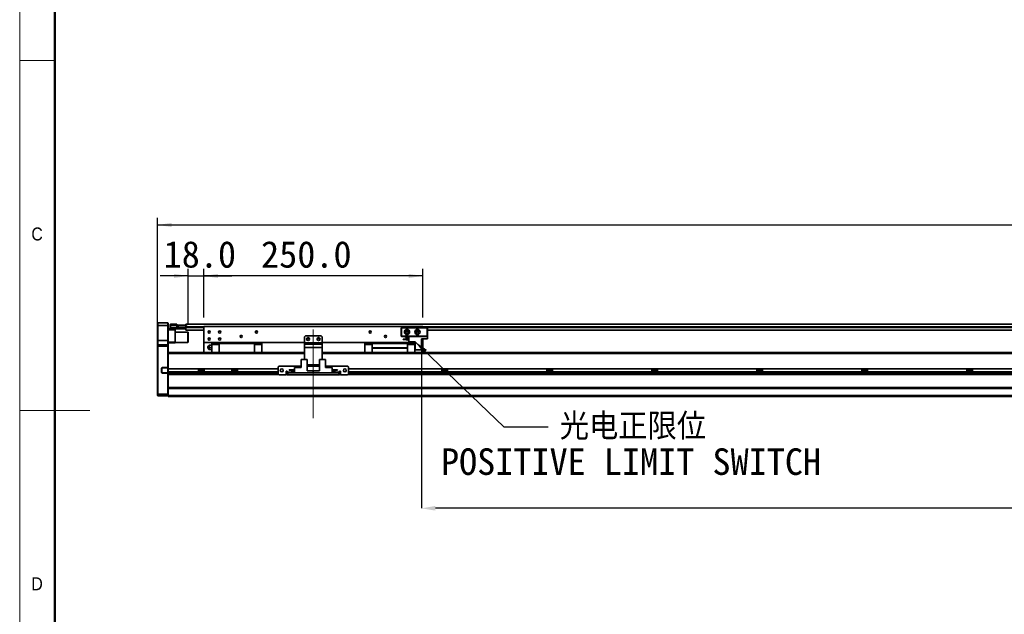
# Model space of a CAD drawing. Header units: millimetres. Extents: x 40 to 3320, y 40 to 2336.
# Tile 2 of 11: x 40 to 1165, y 955 to 1635. Entities that reach past the tile are written whole.
import ezdxf

# ---------------------------------------------------------------- set-up
doc = ezdxf.new("R2010")
doc.units = ezdxf.units.MM
doc.header["$LTSCALE"] = 8
doc.header["$PDSIZE"] = -1
doc.linetypes.add('CENTERX2', pattern=[20.32, 12.7, -2.54, 2.54, -2.54])
doc.layers.add('黑色实线', color=7, linetype='Continuous')
doc.styles.add('SLDTEXTSTYLE1', font='Gothic.ttf', dxfattribs={"width": 0.913})
doc.styles.add('SLDTEXTSTYLE8', font='txt')
doc.styles.add('SLDTEXTSTYLE9', font='txt', dxfattribs={"bigfont": 'bigfont'})
doc.dimstyles.new('SLDDIMSTYLE0', dxfattribs={"dimtxt": 30.4, "dimasz": 16, "dimexe": 0, "dimexo": 0.0625, "dimgap": 7.6, "dimtad": 2, "dimdec": 1, "dimrnd": 1e-09, "dimzin": 4, "dimdsep": 46, "dimtxsty": 'SLDTEXTSTYLE8', "dimsah": 1, "dimcen": 0.09, "dimadec": 0, "dimazin": 1, "dimtfac": 1, "dimtdec": 1, "dimtmove": 0, "dimatfit": 0, "dimfxl": 0, "dimfrac": 2, "dimtolj": 1, "dimtzin": 12, "dimarcsym": 0})
doc.dimstyles.new('SLDDIMSTYLE2', dxfattribs={"dimtxt": 0.18, "dimasz": 16, "dimexe": 0, "dimexo": 0.0625, "dimgap": 0, "dimtad": 0, "dimtih": 1, "dimtoh": 1, "dimdec": 0, "dimrnd": 1e-09, "dimzin": 0, "dimdsep": 46, "dimtxsty": 'Standard', "dimsah": 1, "dimcen": 0.09, "dimadec": 0, "dimazin": 0, "dimtfac": 16, "dimtdec": 0, "dimtofl": 0, "dimtmove": 0, "dimatfit": 3, "dimfxl": 0, "dimfrac": 2, "dimtolj": 1, "dimtzin": 0, "dimarcsym": 0})
doc.dimstyles.new('SLDDIMSTYLE5', dxfattribs={"dimtxt": 30.4, "dimasz": 16, "dimexe": 0, "dimexo": 0.0625, "dimgap": 7.6, "dimtad": 2, "dimdec": 1, "dimrnd": 1e-09, "dimzin": 4, "dimdsep": 46, "dimtxsty": 'SLDTEXTSTYLE8', "dimsah": 1, "dimcen": 0.09, "dimadec": 0, "dimazin": 1, "dimtfac": 1, "dimtdec": 1, "dimtofl": 0, "dimtmove": 0, "dimatfit": 3, "dimfxl": 0, "dimfrac": 2, "dimtolj": 1, "dimtzin": 12, "dimarcsym": 0})

# ---------------------------------------------------------------- blocks, each defined once
blk = doc.blocks.new('_D_21')
at = {"layer": '黑色实线'}
for p, q in [((197.5, 1271.8), (197.5, 1408.1)), ((2533.5, 1271.8), (2533.5, 1408.1)), ((197.5, 1400.1), (2533.5, 1400.1))]:
    blk.add_line(p, q, dxfattribs=at)
for points in [[(197.5, 1400.1), (213.5, 1397.7), (213.5, 1402.5)], [(2533.5, 1400.1), (2517.5, 1402.5), (2517.5, 1397.7)]]:
    blk.add_solid(points, dxfattribs=at)
at = {"layer": '黑色实线', "insert": (1315.4, 1440), "char_height": 30.4, "attachment_point": 1, "style": 'SLDTEXTSTYLE8'}
blk.add_mtext('2336.0', dxfattribs=at)
blk = doc.blocks.new('_D_22')
at = {"layer": '黑色实线'}
for p, q in [((232.5, 1341.8), (200.5, 1341.8)), ((232.5, 1287.5), (232.5, 1349.8)), ((232.5, 1341.8), (250.5, 1341.8)), ((250.5, 1294.3), (250.5, 1349.8)), ((250.5, 1341.8), (282.5, 1341.8))]:
    blk.add_line(p, q, dxfattribs=at)
for points in [[(232.5, 1341.8), (216.5, 1344.2), (216.5, 1339.4)], [(250.5, 1341.8), (266.5, 1339.4), (266.5, 1344.2)]]:
    blk.add_solid(points, dxfattribs=at)
at = {"layer": '黑色实线', "insert": (204.5, 1381.7), "char_height": 30.4, "attachment_point": 1, "style": 'SLDTEXTSTYLE8'}
blk.add_mtext('18.0', dxfattribs=at)
blk = doc.blocks.new('_D_23')
at = {"layer": '黑色实线'}
for p, q in [((250.5, 1294.3), (250.5, 1349.8)), ((500.5, 1341.8), (250.5, 1341.8)), ((500.5, 1294.3), (500.5, 1349.8))]:
    blk.add_line(p, q, dxfattribs=at)
for points in [[(250.5, 1341.8), (266.5, 1339.4), (266.5, 1344.2)], [(500.5, 1341.8), (484.5, 1344.2), (484.5, 1339.4)]]:
    blk.add_solid(points, dxfattribs=at)
at = {"layer": '黑色实线', "insert": (315.8, 1381.7), "char_height": 30.4, "attachment_point": 1, "style": 'SLDTEXTSTYLE8'}
blk.add_mtext('250.0', dxfattribs=at)
blk = doc.blocks.new('_D_26')
at = {"layer": 'Defpoints', "color": 0}
for p in [(499, 1257.1), (2199, 1253.6), (499, 1076.1)]:
    blk.add_point(p, dxfattribs=at)
at = {"layer": '黑色实线', "color": 0, "lineweight": -2}
for p, q in [((499, 1257.1), (499, 1076.1)), ((2199, 1253.6), (2199, 1076.1)), ((2183, 1076.1), (515, 1076.1))]:
    blk.add_line(p, q, dxfattribs=at)
at = {"layer": '黑色实线', "color": 0}
for points in [[(515, 1078.8), (515, 1073.5), (499, 1076.1)], [(2183, 1078.8), (2183, 1073.5), (2199, 1076.1)]]:
    blk.add_solid(points, dxfattribs=at)
at = {"layer": '黑色实线', "color": 0, "insert": (1374.9, 1068.5), "char_height": 30.4, "attachment_point": 2, "style": 'SLDTEXTSTYLE8'}
blk.add_mtext('\\A1;Stroke T=1700.0', dxfattribs=at)
blk = doc.blocks.new('SW_NOTE_9')
at = {"layer": '黑色实线', "color": 0, "char_height": 30.4, "attachment_point": 2}
for s, insert, style in [('光电正限位', (96.9, 15.6), 'SLDTEXTSTYLE9'), ('POSITIVE LIMIT SWITCH', (94.7, -24.6), 'SLDTEXTSTYLE8')]:
    blk.add_mtext(s, dxfattribs=dict(at, insert=insert, style=style))

msp = doc.modelspace()

# ---------------------------------------------------------------- linework, layer by layer
at = {"color": 7, "linetype": 'Continuous', "lineweight": 18}
for p, q in [((40, 2336), (40, 40)), ((80, 2296), (80, 80)), ((40, 1588), (80, 1588)), ((40, 1188), (120, 1188))]:
    msp.add_line(p, q, dxfattribs=at)
at = {"color": 7, "linetype": 'Continuous', "lineweight": 50}
msp.add_line((80, 2296), (80, 80), dxfattribs=at)
at = {"color": 7, "linetype": 'Continuous', "lineweight": 35}
for p, q in [((197.81, 1288.13), (197.51, 1287.83)), ((197.51, 1285.13), (197.51, 1287.83)), ((197.81, 1285.13), (197.51, 1285.13)), ((197.51, 1268.13), (197.51, 1285.13)), ((197.81, 1288.13), (197.81, 1285.13)), ((197.81, 1288.13), (209.21, 1288.13)), ((197.81, 1285.13), (197.81, 1268.13)), ((209.21, 1285.13), (197.81, 1285.13)), ((209.21, 1285.13), (209.21, 1288.13)), ((209.21, 1288.13), (209.51, 1287.83)), ((209.21, 1285.13), (209.51, 1285.13)), ((209.21, 1268.13), (209.21, 1285.13)), ((209.51, 1287.83), (209.51, 1285.13)), ((209.51, 1285.13), (209.51, 1268.13)), ((212.01, 1286.33), (212.31, 1286.63)), ((212.01, 1285.13), (212.01, 1286.33)), ((212.01, 1282.63), (212.01, 1285.13)), ((212.01, 1285.13), (212.31, 1285.13)), ((212.01, 1281.43), (212.01, 1282.63)), ((212.31, 1282.63), (212.01, 1282.63)), ((212.31, 1286.63), (212.31, 1285.13)), ((212.31, 1286.63), (219.51, 1286.63)), ((212.31, 1285.13), (212.31, 1282.63)), ((219.51, 1285.13), (212.31, 1285.13)), ((212.31, 1282.63), (229.71, 1282.63)), ((212.31, 1282.63), (212.31, 1281.13)), ((219.51, 1286.63), (219.51, 1285.13)), ((219.51, 1282.83), (219.51, 1285.13)), ((219.51, 1283.13), (229.71, 1283.13)), ((229.71, 1282.83), (219.51, 1282.83)), ((220.01, 1283.33), (220.51, 1283.33)), ((220.01, 1283.13), (220.01, 1283.33)), ((220.51, 1283.33), (220.51, 1285.33)), ((220.51, 1285.33), (221.01, 1285.33)), ((221.01, 1283.33), (220.51, 1283.33)), ((221.01, 1285.33), (221.01, 1283.33)), ((221.01, 1285.33), (230.01, 1285.33)), ((221.01, 1283.33), (230.01, 1283.33)), ((229.71, 1283.13), (229.71, 1282.83)), ((229.71, 1283.13), (230.01, 1282.83)), ((229.71, 1283.13), (230.01, 1283.13)), ((229.71, 1282.63), (229.71, 1282.83)), ((229.71, 1282.83), (230.01, 1282.83)), ((229.71, 1281.13), (229.71, 1282.63)), ((229.71, 1282.63), (230.01, 1282.63)), ((2501.01, 1286.48), (230.01, 1286.48)), ((230.01, 1286.48), (230.01, 1285.33)), ((230.01, 1283.33), (230.01, 1285.33)), ((230.01, 1285.33), (230.51, 1285.33)), ((230.01, 1283.48), (230.01, 1282.98)), ((230.01, 1282.98), (230.01, 1279.98)), ((230.51, 1285.33), (230.51, 1285.13)), ((500.51, 1284.13), (250.51, 1284.13)), ((250.51, 1284.13), (250.51, 1265.63)), ((476.01, 1282.33), (476.31, 1282.63)), ((476.31, 1282.63), (505.71, 1282.63)), ((476.31, 1282.63), (476.44, 1282.33)), ((500.51, 1284.13), (500.51, 1282.63)), ((505.71, 1282.63), (505.59, 1282.33)), ((505.71, 1282.63), (506.01, 1282.33)), ((209.51, 1281.13), (212.31, 1281.13)), ((217.51, 1280.13), (209.51, 1280.13)), ((212.31, 1281.13), (212.01, 1281.43)), ((229.71, 1281.13), (212.31, 1281.13)), ((217.51, 1281.13), (217.51, 1280.13)), ((217.51, 1280.13), (217.51, 1266.13)), ((232.21, 1277.63), (217.51, 1277.63)), ((229.71, 1281.13), (230.01, 1281.43)), ((250.51, 1279.98), (230.01, 1279.98)), ((232.51, 1277.33), (232.21, 1277.63)), ((232.21, 1265.63), (232.21, 1277.63)), ((232.51, 1277.33), (232.51, 1265.93)), ((366.51, 1273.13), (365.51, 1272.13)), ((365.51, 1272.13), (365.51, 1265.13)), ((384.51, 1273.13), (366.51, 1273.13)), ((385.51, 1272.13), (384.51, 1273.13)), ((385.51, 1272.13), (385.51, 1265.13)), ((476.31, 1282.2), (476.01, 1282.33)), ((476.01, 1272.93), (476.01, 1282.33)), ((476.31, 1273.05), (476.01, 1272.93)), ((476.31, 1272.63), (476.01, 1272.93)), ((476.44, 1282.33), (476.31, 1282.2)), ((476.31, 1282.2), (476.31, 1273.05)), ((476.31, 1273.05), (476.44, 1272.93)), ((476.44, 1272.93), (476.31, 1272.63)), ((484.51, 1272.63), (476.31, 1272.63)), ((505.59, 1282.33), (476.44, 1282.33)), ((476.44, 1272.93), (505.59, 1272.93)), ((480.71, 1271.33), (480.71, 1272.03)), ((480.71, 1272.03), (484.51, 1272.03)), ((480.71, 1271.33), (484.51, 1271.33)), ((484.51, 1266.43), (484.51, 1272.63)), ((484.51, 1272.63), (506.01, 1272.63)), ((505.71, 1282.2), (505.59, 1282.33)), ((505.59, 1272.93), (505.71, 1273.05)), ((505.59, 1272.93), (505.71, 1272.63)), ((506.01, 1282.33), (505.71, 1282.2)), ((505.71, 1273.05), (505.71, 1282.2)), ((506.01, 1272.93), (505.71, 1273.05)), ((506.01, 1272.93), (505.71, 1272.63)), ((506.01, 1282.33), (506.01, 1272.93)), ((2227.01, 1279.98), (506.01, 1279.98)), ((506.01, 1270.03), (506.01, 1272.63)), ((197.81, 1268.13), (197.51, 1268.13)), ((197.51, 1262.83), (197.51, 1268.13)), ((197.81, 1263.13), (197.51, 1262.83)), ((197.51, 1261.63), (197.51, 1262.83)), ((197.51, 1206.75), (197.51, 1261.63)), ((197.81, 1261.63), (197.51, 1261.63)), ((197.81, 1268.13), (197.81, 1263.13)), ((209.21, 1268.13), (197.81, 1268.13)), ((197.81, 1263.13), (197.81, 1261.63)), ((197.81, 1263.13), (209.21, 1263.13)), ((197.81, 1261.63), (197.81, 1206.63)), ((209.21, 1261.63), (197.81, 1261.63)), ((209.21, 1263.13), (209.21, 1268.13)), ((209.51, 1268.13), (209.21, 1268.13)), ((209.21, 1261.63), (209.21, 1263.13)), ((209.51, 1262.83), (209.21, 1263.13)), ((209.51, 1261.63), (209.21, 1261.63)), ((209.21, 1236.98), (209.21, 1261.63)), ((209.51, 1268.13), (209.51, 1262.83)), ((209.51, 1266.13), (217.51, 1266.13)), ((217.51, 1265.13), (209.51, 1265.13)), ((209.51, 1262.83), (209.51, 1261.63)), ((209.51, 1261.63), (209.51, 1253.78)), ((217.51, 1266.13), (217.51, 1265.13)), ((217.51, 1265.63), (232.21, 1265.63)), ((232.21, 1265.63), (232.51, 1265.93)), ((365.51, 1265.63), (250.51, 1265.63)), ((250.51, 1265.63), (250.51, 1254.13)), ((255.02, 1259.89), (255.02, 1260.36)), ((259.51, 1262.63), (257.2, 1262.63)), ((257.2, 1260.13), (259.51, 1260.13)), ((259.51, 1263.58), (259.51, 1264.53)), ((259.51, 1264.53), (259.51, 1262.63)), ((259.51, 1260.13), (259.51, 1264.53)), ((267.76, 1264.53), (259.51, 1264.53)), ((259.51, 1262.63), (259.51, 1263.58)), ((259.51, 1254.07), (259.51, 1263.58)), ((259.51, 1263.58), (267.76, 1263.58)), ((259.51, 1260.13), (259.51, 1256.92)), ((259.51, 1260.13), (259.51, 1256.13)), ((267.76, 1264.63), (267.76, 1265.63)), ((267.76, 1265.63), (267.76, 1265.42)), ((267.76, 1265.13), (267.76, 1265.42)), ((267.76, 1265.42), (267.76, 1265.13)), ((267.76, 1264.63), (267.76, 1262.13)), ((267.76, 1254.07), (267.76, 1264.63)), ((267.76, 1264.63), (308.26, 1264.63)), ((267.76, 1263.58), (267.76, 1264.53)), ((267.76, 1263.58), (267.76, 1254.07)), ((308.26, 1264.63), (308.26, 1265.63)), ((308.26, 1264.63), (308.26, 1254.07)), ((316.51, 1264.53), (308.26, 1264.53)), ((308.26, 1263.58), (316.51, 1263.58)), ((316.51, 1263.58), (316.51, 1264.53)), ((316.51, 1263.58), (316.51, 1254.07)), ((365.51, 1265.13), (385.51, 1265.13)), ((365.51, 1263.63), (365.51, 1265.13)), ((365.51, 1263.63), (385.51, 1263.63)), ((365.51, 1260.13), (365.51, 1263.63)), ((365.51, 1260.13), (365.51, 1246.32)), ((385.51, 1260.13), (365.51, 1260.13)), ((492.06, 1265.63), (385.51, 1265.63)), ((385.51, 1265.13), (385.51, 1263.63)), ((385.51, 1263.63), (385.51, 1260.13)), ((385.51, 1260.13), (385.51, 1246.32)), ((434.51, 1264.53), (434.51, 1263.58)), ((442.76, 1264.53), (434.51, 1264.53)), ((442.76, 1263.58), (434.51, 1263.58)), ((434.51, 1263.58), (434.51, 1254.07)), ((442.76, 1265.63), (442.76, 1264.63)), ((483.26, 1264.63), (442.76, 1264.63)), ((442.76, 1264.63), (442.76, 1259.63)), ((478.31, 1269.38), (484.51, 1269.38)), ((478.31, 1269.08), (478.31, 1269.38)), ((478.31, 1269.08), (484.51, 1269.08)), ((483.26, 1264.63), (483.26, 1265.63)), ((483.26, 1264.63), (483.26, 1259.63)), ((491.51, 1264.53), (483.26, 1264.53)), ((491.51, 1263.58), (483.26, 1263.58)), ((483.74, 1269.38), (483.76, 1269.63)), ((484.51, 1266.43), (492.06, 1266.43)), ((491.51, 1263.58), (491.51, 1264.53)), ((491.51, 1254.07), (491.51, 1263.58)), ((491.51, 1262.63), (492.06, 1262.63)), ((491.51, 1260.13), (492.06, 1260.13)), ((492.06, 1257.13), (492.06, 1266.43)), ((499.01, 1257.13), (499.01, 1270.03)), ((506.01, 1270.03), (499.01, 1270.03)), ((500.51, 1265.63), (499.01, 1265.63)), ((500.51, 1270.03), (500.51, 1265.63)), ((500.51, 1265.63), (500.51, 1254.13)), ((365.51, 1254.07), (209.51, 1254.07)), ((209.51, 1253.78), (209.51, 1253.07)), ((209.51, 1235.52), (209.51, 1253.07)), ((215.51, 1254.13), (259.51, 1254.13)), ((215.51, 1254.13), (215.51, 1254.07)), ((259.51, 1257.63), (257.2, 1257.63)), ((259.51, 1254.13), (259.51, 1257.63)), ((259.51, 1257.63), (259.51, 1256.13)), ((267.76, 1256.13), (267.76, 1254.13)), ((316.51, 1254.13), (365.51, 1254.13)), ((385.51, 1254.13), (434.51, 1254.13)), ((2199.01, 1254.07), (385.51, 1254.07)), ((442.76, 1259.63), (483.26, 1259.63)), ((442.76, 1259.63), (442.76, 1259.33)), ((483.26, 1259.33), (442.76, 1259.33)), ((442.76, 1259.33), (442.76, 1254.07)), ((483.26, 1259.33), (483.26, 1259.63)), ((483.26, 1259.33), (483.26, 1254.07)), ((492.06, 1257.63), (491.51, 1257.63)), ((491.51, 1254.13), (2199.01, 1254.13)), ((499.01, 1257.13), (492.06, 1257.13)), ((336.51, 1238.82), (335.51, 1237.82)), ((335.51, 1237.82), (335.51, 1229.82)), ((361.56, 1238.82), (336.51, 1238.82)), ((361.56, 1246.32), (361.56, 1237.02)), ((361.56, 1246.32), (368.51, 1246.32)), ((368.51, 1246.32), (368.51, 1233.42)), ((382.51, 1240.13), (368.51, 1240.13)), ((382.51, 1238.82), (368.51, 1238.82)), ((382.51, 1246.32), (382.51, 1233.42)), ((382.51, 1246.32), (389.46, 1246.32)), ((389.46, 1246.32), (389.46, 1237.02)), ((414.51, 1238.82), (389.46, 1238.82)), ((415.51, 1237.82), (414.51, 1238.82)), ((415.51, 1229.82), (415.51, 1237.82)), ((202.21, 1236.18), (202.21, 1231.48)), ((202.21, 1236.18), (202.51, 1236.18)), ((202.21, 1231.48), (202.51, 1231.48)), ((202.51, 1231.48), (202.51, 1236.18)), ((209.21, 1236.98), (203.01, 1236.98)), ((203.01, 1236.98), (203.01, 1236.68)), ((203.01, 1236.68), (209.09, 1236.68)), ((203.01, 1230.68), (203.01, 1230.98)), ((209.09, 1230.98), (203.01, 1230.98)), ((203.01, 1230.68), (209.21, 1230.68)), ((209.21, 1236.98), (209.09, 1236.68)), ((209.09, 1236.68), (209.21, 1236.68)), ((209.09, 1230.98), (209.21, 1230.68)), ((209.21, 1230.98), (209.09, 1230.98)), ((209.51, 1236.98), (209.21, 1236.98)), ((209.21, 1236.68), (209.51, 1236.98)), ((209.21, 1236.68), (209.21, 1230.98)), ((209.21, 1230.98), (209.51, 1230.68)), ((209.21, 1206.63), (209.21, 1230.68)), ((209.21, 1230.68), (209.51, 1230.68)), ((335.51, 1235.52), (209.51, 1235.52)), ((209.51, 1232.12), (209.51, 1235.52)), ((335.51, 1232.12), (209.51, 1232.12)), ((209.51, 1230.07), (209.51, 1232.12)), ((209.51, 1230.07), (209.51, 1229.35)), ((209.51, 1229.35), (209.51, 1213.78)), ((336.27, 1229.07), (209.51, 1229.07)), ((244.34, 1235.52), (244.34, 1232.12)), ((250.68, 1234.12), (244.34, 1234.12)), ((250.68, 1232.12), (250.68, 1235.52)), ((282.34, 1235.52), (282.34, 1232.12)), ((288.68, 1234.12), (282.34, 1234.12)), ((288.68, 1232.12), (288.68, 1235.52)), ((335.51, 1229.82), (336.51, 1228.82)), ((336.51, 1228.82), (344.51, 1228.82)), ((345.51, 1232.82), (344.51, 1232.82)), ((344.51, 1232.82), (344.51, 1228.82)), ((345.51, 1232.12), (344.51, 1232.12)), ((345.51, 1229.07), (344.51, 1229.07)), ((345.51, 1231.82), (345.51, 1232.82)), ((345.51, 1231.82), (345.51, 1230.82)), ((345.51, 1228.82), (345.51, 1230.82)), ((345.51, 1230.82), (346.51, 1230.82)), ((346.51, 1228.82), (345.51, 1228.82)), ((346.51, 1230.82), (346.51, 1228.82)), ((404.51, 1230.82), (346.51, 1230.82)), ((404.51, 1228.82), (346.51, 1228.82)), ((347.81, 1234.07), (347.81, 1234.37)), ((347.81, 1234.37), (354.01, 1234.37)), ((347.81, 1234.07), (354.01, 1234.07)), ((350.21, 1231.42), (350.21, 1232.12)), ((350.21, 1232.12), (354.01, 1232.12)), ((350.21, 1231.42), (354.01, 1231.42)), ((354.01, 1230.82), (354.01, 1237.02)), ((354.01, 1237.02), (361.56, 1237.02)), ((354.01, 1230.82), (375.51, 1230.82)), ((375.51, 1233.42), (368.51, 1233.42)), ((375.51, 1230.82), (375.51, 1233.42)), ((375.51, 1233.42), (382.51, 1233.42)), ((397.01, 1230.82), (375.51, 1230.82)), ((397.01, 1237.02), (389.46, 1237.02)), ((397.01, 1237.02), (397.01, 1230.82)), ((403.21, 1234.37), (397.01, 1234.37)), ((403.21, 1234.07), (397.01, 1234.07)), ((400.81, 1232.12), (397.01, 1232.12)), ((400.81, 1231.42), (397.01, 1231.42)), ((400.81, 1232.12), (400.81, 1231.42)), ((403.21, 1234.37), (403.21, 1234.07)), ((404.51, 1228.82), (404.51, 1230.82)), ((404.51, 1230.82), (405.51, 1230.82)), ((405.51, 1228.82), (404.51, 1228.82)), ((406.51, 1232.82), (405.51, 1232.82)), ((405.51, 1232.82), (405.51, 1231.82)), ((406.51, 1232.12), (405.51, 1232.12)), ((405.51, 1230.82), (405.51, 1231.82)), ((405.51, 1230.82), (405.51, 1228.82)), ((406.51, 1229.07), (405.51, 1229.07)), ((406.51, 1228.82), (406.51, 1232.82)), ((406.51, 1228.82), (414.51, 1228.82)), ((414.51, 1228.82), (415.51, 1229.82)), ((2316.27, 1229.07), (414.76, 1229.07)), ((2315.51, 1235.52), (415.51, 1235.52)), ((2315.51, 1232.12), (415.51, 1232.12)), ((522.34, 1235.52), (522.34, 1232.12)), ((528.68, 1234.12), (522.34, 1234.12)), ((528.68, 1232.12), (528.68, 1235.52)), ((642.34, 1235.52), (642.34, 1232.12)), ((648.68, 1234.12), (642.34, 1234.12)), ((648.68, 1232.12), (648.68, 1235.52)), ((762.34, 1235.52), (762.34, 1232.12)), ((768.68, 1234.12), (762.34, 1234.12)), ((768.68, 1232.12), (768.68, 1235.52)), ((882.34, 1235.52), (882.34, 1232.12)), ((888.68, 1234.12), (882.34, 1234.12)), ((888.68, 1232.12), (888.68, 1235.52)), ((1002.34, 1235.52), (1002.34, 1232.12)), ((1008.68, 1234.12), (1002.34, 1234.12)), ((1008.68, 1232.12), (1008.68, 1235.52)), ((1122.34, 1235.52), (1122.34, 1232.12)), ((1128.68, 1234.12), (1122.34, 1234.12)), ((1128.68, 1232.12), (1128.68, 1235.52)), ((197.51, 1204.93), (197.51, 1206.75)), ((197.51, 1206.75), (197.81, 1206.63)), ((197.51, 1204.93), (197.81, 1204.63)), ((197.81, 1206.63), (209.21, 1206.63)), ((197.81, 1206.63), (197.81, 1204.63)), ((209.21, 1204.63), (197.81, 1204.63)), ((209.51, 1206.75), (209.21, 1206.63)), ((209.21, 1204.63), (209.21, 1206.63)), ((209.51, 1204.93), (209.21, 1204.63)), ((2521.51, 1214.07), (209.51, 1214.07)), ((209.51, 1213.78), (209.51, 1213.07)), ((2521.51, 1213.07), (209.51, 1213.07)), ((209.51, 1205.13), (209.51, 1213.07)), ((2521.51, 1205.13), (209.51, 1205.13)), ((209.51, 1204.13), (209.51, 1205.13)), ((2521.51, 1204.13), (209.51, 1204.13))]:
    msp.add_line(p, q, dxfattribs=at)
at = {"color": 8, "linetype": 'Continuous', "lineweight": 35}
for p, q in [((250.51, 1283.48), (230.01, 1283.48)), ((250.51, 1282.98), (230.01, 1282.98)), ((2230.51, 1283.48), (500.51, 1283.48)), ((2230.51, 1282.98), (500.51, 1282.98)), ((365.51, 1253.07), (209.51, 1253.07)), ((2199.57, 1253.07), (385.51, 1253.07)), ((335.51, 1230.07), (209.51, 1230.07)), ((345.51, 1230.07), (344.51, 1230.07)), ((350.21, 1231.82), (345.51, 1231.82)), ((405.51, 1231.82), (400.81, 1231.82)), ((406.51, 1230.07), (405.51, 1230.07)), ((2315.51, 1230.07), (415.51, 1230.07))]:
    msp.add_line(p, q, dxfattribs=at)
at = {"color": 7, "linetype": 'Continuous', "lineweight": 35}
for centre, radius in [((256.51, 1277.63), 1.25), ((268.51, 1277.63), 1.25), ((293.01, 1272.63), 1.25), ((310.51, 1277.63), 1.25), ((369.51, 1269.63), 1.7), ((381.51, 1269.63), 1.7), ((440.51, 1277.63), 1.25), ((458.01, 1272.63), 1.25), ((482.51, 1277.63), 3), ((482.51, 1277.63), 1.7), ((482.51, 1277.63), 1.25), ((494.51, 1277.63), 3), ((494.51, 1277.63), 1.7), ((494.51, 1277.63), 1.25), ((256.51, 1269.63), 1.25), ((268.51, 1269.63), 1.25), ((369.51, 1269.63), 1.25), ((381.51, 1269.63), 1.25), ((339.51, 1233.82), 1.7), ((411.51, 1233.82), 1.7)]:
    msp.add_circle(centre, radius, dxfattribs=at)
for centre, radius, start, end in [((255.11, 1260.13), 0.25, 111.36458, 248.69453), ((258.01, 1260.13), 3, 123.36668, 175.56913), ((482.51, 1269.63), 1.25, 0, 191.53696), ((482.51, 1269.63), 1.25, 206.10388, 333.89612), ((258.01, 1260.13), 3, 184.51433, 236.60291), ((203.01, 1236.18), 0.8, 90, 180), ((203.01, 1231.48), 0.8, 180, 270), ((203.01, 1236.18), 0.5, 90, 180), ((203.01, 1231.48), 0.5, 180, 270)]:
    msp.add_arc(centre, radius, start, end, dxfattribs=at)
for points, knots in [([(257.2, 1262.63), (257.04, 1262.63), (256.73, 1262.63), (256.46, 1262.63), (256.33, 1262.63), (256.36, 1262.63), (256.37, 1262.63)], [0, 0, 0, 0, 0.3186362, 0.6372708, 0.9559022, 1, 1, 1, 1]), ([(257.2, 1260.13), (257.04, 1260.22), (256.74, 1260.41), (256.45, 1260.83), (256.32, 1261.31), (256.4, 1261.8), (256.65, 1262.24), (256.95, 1262.5), (257.15, 1262.6), (257.2, 1262.63)], [0, 0, 0, 0, 0.159712, 0.3194245, 0.4791334, 0.6388422, 0.7985539, 0.9582654, 1, 1, 1, 1]), ([(257.2, 1257.63), (257.04, 1257.72), (256.74, 1257.91), (256.45, 1258.33), (256.32, 1258.81), (256.4, 1259.3), (256.65, 1259.74), (256.95, 1260), (257.15, 1260.1), (257.2, 1260.13)], [0, 0, 0, 0, 0.1597121, 0.3194239, 0.4791334, 0.6388432, 0.7985537, 0.9582657, 1, 1, 1, 1]), ([(256.37, 1257.63), (256.38, 1257.63), (256.4, 1257.63), (256.65, 1257.63), (256.95, 1257.63), (257.15, 1257.63), (257.2, 1257.63)], [0, 0, 0, 0, 0.2763071, 0.5963382, 0.9163714, 1, 1, 1, 1])]:
    msp.add_open_spline(points, degree=3, knots=knots, dxfattribs=at)
at = {"layer": '黑色实线', "linetype": 'CENTERX2', "lineweight": 18}
msp.add_line((375.51, 1179.02), (375.51, 1288.62), dxfattribs=at)

# ---------------------------------------------------------------- block references
at = {"layer": '黑色实线', "color": 7}
msp.add_blockref('SW_NOTE_9', (643.8, 1169.28), dxfattribs=at)

# ---------------------------------------------------------------- texts
at = {"color": 7, "linetype": 'Continuous', "lineweight": 0, "char_height": 14.82, "attachment_point": 1, "style": 'SLDTEXTSTYLE1'}
for s, insert in [('C', (53.33, 1397.17)), ('D', (53.33, 997.17))]:
    msp.add_mtext(s, dxfattribs=dict(at, insert=insert))

# ---------------------------------------------------------------- dimensions: what is measured, and where the dimension line sits
at = {"layer": '黑色实线'}
for base, p1, p2, dimstyle, picture, middle in [((2533.51, 1400.13), (197.51, 1261.63), (2533.51, 1261.63), 'SLDDIMSTYLE5', '_D_21', (1374.86, 1400.13)), ((250.51, 1341.83), (232.51, 1277.33), (250.51, 1284.13), 'SLDDIMSTYLE0', '_D_22', (241.93, 1341.83)), ((250.51, 1341.83), (500.51, 1284.13), (250.51, 1284.13), 'SLDDIMSTYLE5', '_D_23', (364.19, 1341.83))]:
    dim = msp.add_linear_dim(base=base, p1=p1, p2=p2, dimstyle=dimstyle, dxfattribs=at)
    dim.commit()
    dim.dimension.update_dxf_attribs({"geometry": picture, "text_midpoint": middle, "dimtype": 160})
dim = msp.add_linear_dim(base=(499.01, 1076.13), p1=(2199.01, 1253.63), p2=(499.01, 1257.13), text='Stroke T=<>', dimstyle='SLDDIMSTYLE5', dxfattribs=at)
dim.commit()
dim.dimension.update_dxf_attribs({"geometry": '_D_26', "text_midpoint": (1374.86, 1076.13), "dimtype": 160})

# ---------------------------------------------------------------- leaders
at = {"layer": '黑色实线', "color": 7}
msp.add_leader([(492.06, 1266.43), (593, 1169.28), (643.8, 1169.28)], dimstyle='SLDDIMSTYLE2', dxfattribs=at)

doc.saveas('drawing.dxf')
